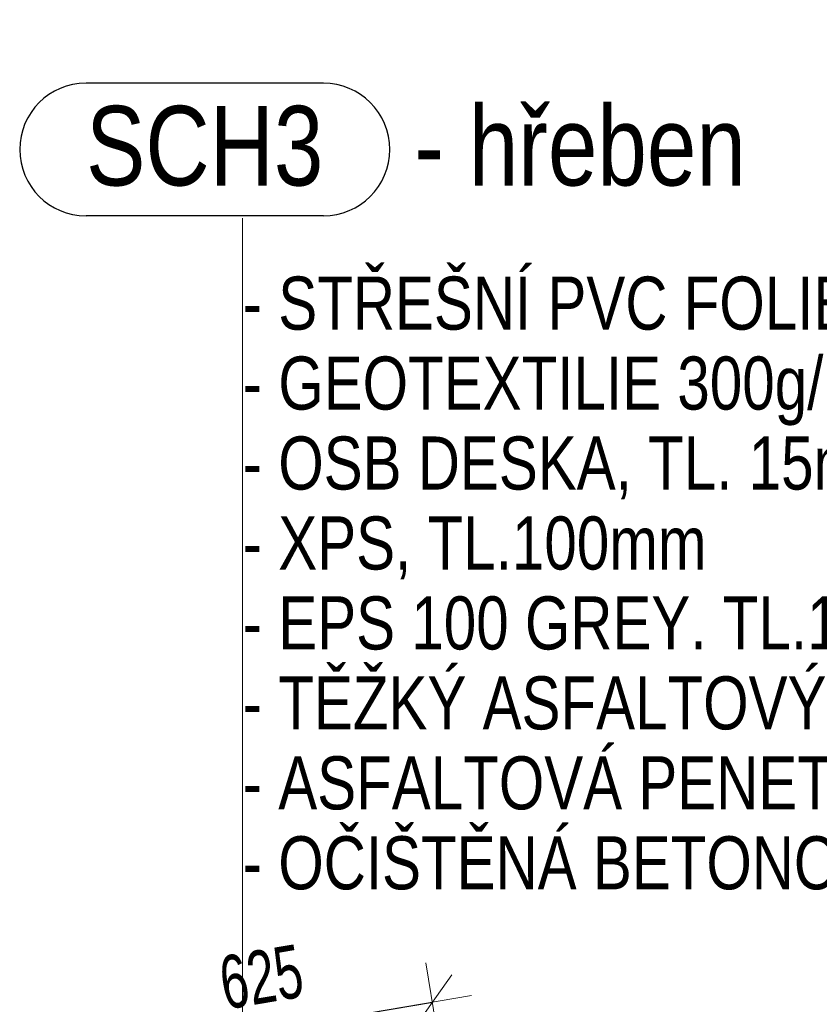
# Model space of a CAD drawing. Header units: millimetres. Extents: x 29003 to 60673, y -60985 to 17010.
# Tile 30 of 128: x 39701 to 41207, y -29909 to -28054. Entities that reach past the tile are written whole.
import ezdxf

# ---------------------------------------------------------------- set-up
doc = ezdxf.new("R2010")
doc.units = ezdxf.units.MM
doc.header["$PDMODE"] = 65
doc.layers.add('XR$2$ŘEZY - KOTY_ TEXTY_1', color=7, linetype='Continuous', lineweight=25)
doc.styles.add('ARIAL', font='ARIAL.TTF')
doc.styles.add('ARIALNARROW', font='ARIALN.TTF')
doc.dimstyles.new('DIMSTYLE_4', dxfattribs={"dimtxt": 100, "dimasz": 150, "dimexe": 0, "dimexo": 0, "dimgap": 50, "dimtad": 2, "dimdec": 0, "dimrnd": 5, "dimzin": 12, "dimdsep": 46, "dimtxsty": 'ARIALNARROW', "dimblk1": 'ALL_ML_STRICH', "dimblk2": 'ALL_ML_STRICH', "dimsah": 1, "dimcen": 0, "dimclrd": 6, "dimclre": 6, "dimclrt": 6, "dimadec": 0, "dimazin": 0, "dimtfac": 1, "dimtdec": 0, "dimtix": 1, "dimtmove": 2, "dimatfit": 3, "dimfxl": 0, "dimtzin": 0, "dimlwd": 0, "dimlwe": 13, "dimarcsym": 0})

# ---------------------------------------------------------------- blocks, each defined once
blk = doc.blocks.new('ALL_ML_STRICH')
at = {"color": 0, "linetype": 'ByBlock', "lineweight": -2}
for p, q in [((0, -0.5), (0, 0.5)), ((-0.3, -0.3), (0.3, 0.3)), ((-1, 0), (0.5, 0))]:
    blk.add_line(p, q, dxfattribs=at)
blk = doc.blocks.new('*D170')
at = {"layer": 'DEFPOINTS', "color": 6, "linetype": 'Continuous', "lineweight": 13}
for p in [(39861.6, -30008.4), (40507.7, -30082.2), (39891.3, -30185.7)]:
    blk.add_point(p, dxfattribs=at)
at = {"layer": 'XR$2$ŘEZY - KOTY_ TEXTY_1', "color": 6, "linetype": 'Continuous', "lineweight": -2}
for p, q in [((39861.6, -30008.4), (40477.9, -29905)), ((40477.9, -29905), (40477.9, -29905)), ((39861.6, -30008.4), (39861.6, -30008.4))]:
    blk.add_line(p, q, dxfattribs=at)
at = {"layer": 'XR$2$ŘEZY - KOTY_ TEXTY_1', "color": 6, "linetype": 'Continuous', "lineweight": 13, "xscale": 150, "yscale": 150, "zscale": 150}
for p, rotation in [((40477.9, -29905), 9.524667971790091), ((39861.6, -30008.4), 189.5246679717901)]:
    blk.add_blockref('ALL_ML_STRICH', p, dxfattribs=dict(at, rotation=rotation))
at = {"layer": 'XR$2$ŘEZY - KOTY_ TEXTY_1', "color": 6, "linetype": 'Continuous', "lineweight": 13, "insert": (40155.7, -29857.7), "char_height": 100, "width": 243.429, "attachment_point": 5, "rotation": 9.5247, "style": 'ARIALNARROW'}
blk.add_mtext('\\W0.81;\\A1;{625}', dxfattribs=at)

msp = doc.modelspace()

# ---------------------------------------------------------------- linework, layer by layer
at = {"layer": 'XR$2$ŘEZY - KOTY_ TEXTY_1', "color": 3, "linetype": 'Continuous', "lineweight": 25}
for p, q in [((40272.7, -28173.5), (39825.5, -28173.5)), ((40272.7, -28423.5), (39825.5, -28423.5))]:
    msp.add_line(p, q, dxfattribs=at)
at = {"layer": 'XR$2$ŘEZY - KOTY_ TEXTY_1', "color": 7, "linetype": 'Continuous', "lineweight": 13}
msp.add_line((40120.5, -28428), (40120.5, -30415.9), dxfattribs=at)
at = {"layer": 'XR$2$ŘEZY - KOTY_ TEXTY_1', "color": 3, "linetype": 'Continuous', "lineweight": 25}
for centre, start, end in [((39825.5, -28298.5), 90, 270), ((40272.7, -28298.5), 270, 90)]:
    msp.add_arc(centre, 125, start, end, dxfattribs=at)

# ---------------------------------------------------------------- texts
at = {"layer": 'XR$2$ŘEZY - KOTY_ TEXTY_1', "color": 3, "linetype": 'Continuous', "lineweight": 25, "char_height": 150, "attachment_point": 7, "style": 'ARIAL'}
for s, insert, width in [('\\W0.80; - hřeben', (40397.7, -28368.5), 730.575), ('\\W0.80;SCH3', (39825.5, -28368.5), 507.082)]:
    msp.add_mtext(s, dxfattribs=dict(at, insert=insert, width=width))
at = {"layer": 'XR$2$ŘEZY - KOTY_ TEXTY_1', "color": 7, "linetype": 'Continuous', "lineweight": 13, "insert": (40120.5, -28537.9), "char_height": 100, "width": 2768.21, "attachment_point": 1, "line_spacing_factor": 0.903614, "style": 'ARIALNARROW'}
msp.add_mtext('\\W0.96;- STŘEŠNÍ PVC FOLIE, 1,5mm\\P- GEOTEXTILIE 300g/m2\\P- OSB DESKA, TL. 15mm - LEPENO PUR LEPIDLEM\\P- XPS, TL.100mm\\P- EPS 100 GREY. TL.160mm\\P- TĚŽKÝ ASFALTOVÝ PÁS\\P- ASFALTOVÁ PENETRACE\\P- OČIŠTĚNÁ BETONOVÁ KONSTRUKCE STROPU', dxfattribs=at)

# ---------------------------------------------------------------- dimensions: what is measured, and where the dimension line sits
at = {"layer": 'XR$2$ŘEZY - KOTY_ TEXTY_1', "color": 6, "linetype": 'Continuous', "lineweight": 13}
dim = msp.add_linear_dim(base=(40477.9, -29905), p1=(39861.6, -30008.4), p2=(40477.9, -29905), angle=9.5247, dimstyle='DIMSTYLE_4', override={"dimpost": '<>', "dimclrd": 6, "dimclre": 6, "dimclrt": 6, "dimlwd": 0, "dimlwe": 13}, dxfattribs=at)
dim.commit()
dim.dimension.update_dxf_attribs({"geometry": '*D170', "text_midpoint": (40155.7, -29857.7), "dimtype": 160})

doc.saveas('drawing.dxf')
